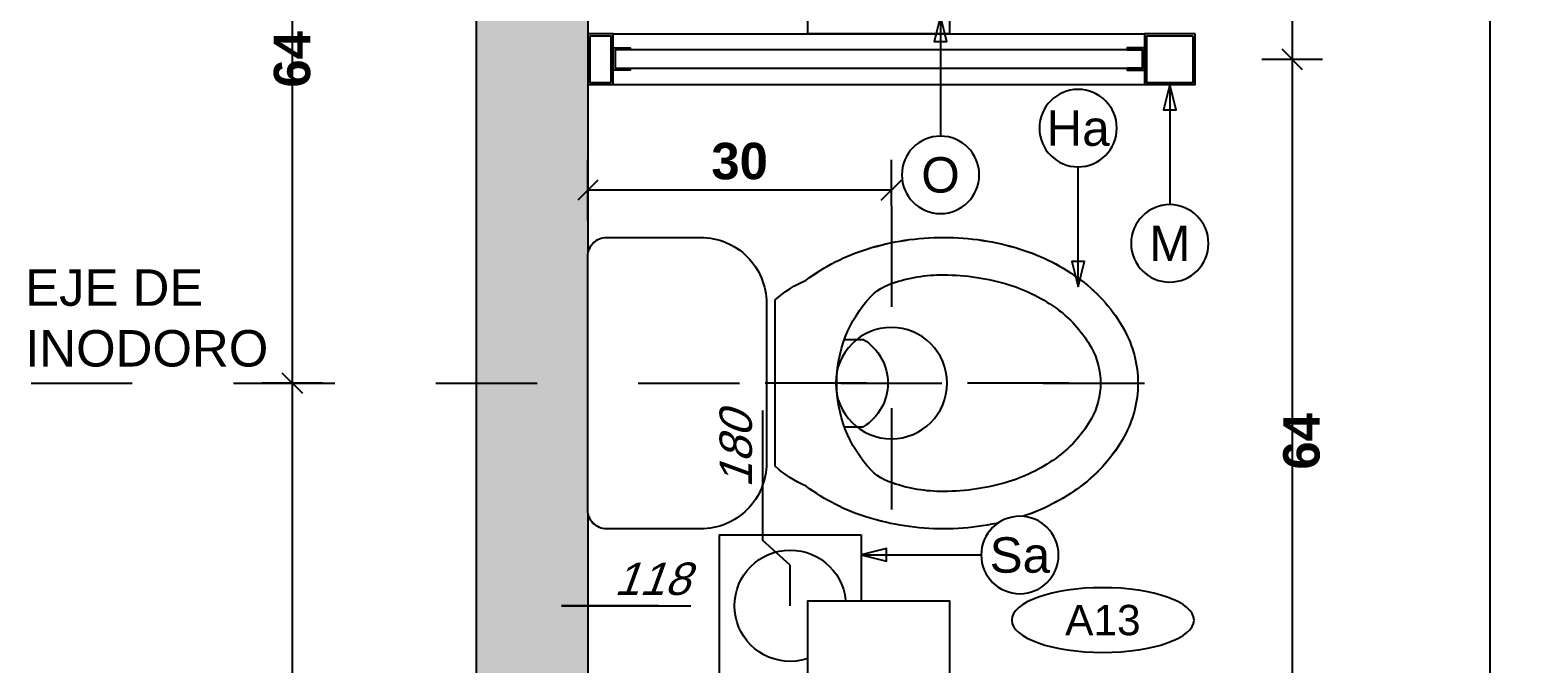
# Model space of a CAD drawing. Extents: x 1 to 126, y -14 to 17.
# Tile 21 of 132: x 24.64 to 26.129, y 0.336 to 0.962. Entities that reach past the tile are written whole.
import ezdxf
from ezdxf.enums import TextEntityAlignment as Align

# ---------------------------------------------------------------- set-up
doc = ezdxf.new("R2010")
doc.units = 0
doc.set_wipeout_variables(frame=1)
doc.header["$PDMODE"] = 3
doc.linetypes.add('DASHDOT', pattern=[1, 0.5, -0.25, 0, -0.25])
for name, color, linetype in [('A-ALBA-2', 2, 'Continuous'), ('A-ALBA-3', 3, 'Continuous'), ('A-ANNO-PLANI @ 20', 1, 'Continuous'), ('A-ANNO-SIMB @ 20', 2, 'Continuous'), ('A-ANOT-COTA-ACUM', 1, 'Continuous'), ('A-ANOT-COTA-PARC', 1, 'Continuous'), ('A-ANOT-TTEC', 2, 'Continuous'), ('A-EQPM-FIJO', 1, 'Continuous'), ('A-MURO-HATC', 252, 'Continuous')]:
    doc.layers.add(name, color=color, linetype=linetype)
doc.layers.add('A-ALBA-4', color=2, linetype='Continuous', lineweight=25)
doc.styles.add('BIS-COTA', font='swissb.ttf')
doc.styles.add('BIS-COTA-ACUM', font='swissi.ttf', dxfattribs={"oblique": 20})
doc.styles.add('BIS-TXT', font='swiss.ttf')
doc.styles.add('E5-100', font='micross.ttf')
doc.dimstyles.new('BIS-COTA-ACUM', dxfattribs={"dimscale": 0.9, "dimtxt": 0.0016, "dimasz": 0.001, "dimexe": 0.0035, "dimexo": 0, "dimgap": 0.0005, "dimtad": 1, "dimdec": 1, "dimlfac": 100, "dimrnd": 1, "dimzin": 9, "dimdsep": 46, "dimtxsty": 'BIS-COTA-ACUM', "dimblk1": 'MARK1', "dimblk2": 'MARK2', "dimsah": 1, "dimcen": 0, "dimclrd": 1, "dimclre": 256, "dimclrt": 256, "dimaunit": 1, "dimadec": 0, "dimazin": 0, "dimtfac": 1, "dimtdec": 1, "dimtix": 1, "dimtmove": 2, "dimatfit": 3, "dimldrblk": 'MARK1', "dimfxl": 1, "dimtolj": 1, "dimarcsym": 1})
doc.dimstyles.new('BIS-COTA-PARC', dxfattribs={"dimscale": 0, "dimtxt": 0.0018, "dimasz": 0.001, "dimexe": 0.0015, "dimexo": 0, "dimgap": 0.0005, "dimtad": 1, "dimdec": 0, "dimlfac": 100, "dimzin": 9, "dimdsep": 46, "dimtxsty": 'BIS-COTA', "dimblk": 'OBLIQUE', "dimcen": 2.5, "dimclrd": 256, "dimclre": 251, "dimclrt": 2, "dimadec": 1, "dimazin": 2, "dimtfac": 1, "dimtdec": 0, "dimtix": 1, "dimtmove": 2, "dimatfit": 3, "dimldrblk": 'DOT', "dimfxl": 0.0015, "dimfxlon": 1, "dimtolj": 1, "dimtzin": 0, "dimarcsym": 0})

# ---------------------------------------------------------------- blocks, each defined once
blk = doc.blocks.new('BIS-IBB2-PL')
for p, q in [((-0.0431, -0.2536), (-0.0431, -0.2722)), ((0.0431, -0.2536), (0.0431, -0.2722))]:
    blk.add_line(p, q)
blk.add_lwpolyline([(-0.1018, -0.2157, 0.085783), (-0.1325, -0.2758, 0.075445), (-0.144, -0.3515, 0.075445), (-0.1325, -0.4272, 0.085783), (-0.1018, -0.4872, 0.10607), (-0.0528, -0.5299, 0.126822), (0, -0.5435, 0.126822), (0.0528, -0.5299, 0.10607), (0.1018, -0.4872, 0.085783), (0.1325, -0.4272, 0.075445), (0.144, -0.3515, 0.075445), (0.1325, -0.2758, 0.085783), (0.1018, -0.2157, 0.084737), (0.0822, -0.1852), (0, -0.1852), (-0.0822, -0.1852, 0.084737), (-0.1018, -0.2157)], format="xyb")
for centre, radius, start, end in [((0.0566, -0.3345), 0.198, 143.1301, 162.7421), ((0, -0.3715), 0.1256, 46.8592, 133.1408), ((0.1112, -0.3515), 0.2552, 162.7421, 180), ((-0.05, -0.3163), 0.0511, 129.6369, 166.8611), ((0, -0.2461), 0.0504, 211.0989, 328.9011), ((0.05, -0.3163), 0.0511, 13.1389, 50.3631), ((-0.1112, -0.3515), 0.2552, 0, 17.2579), ((0.0504, -0.3515), 0.1575, 161.1605, 179.9821), ((-0.0504, -0.3515), 0.1575, 0.0179, 18.8342), ((0.1112, -0.3515), 0.2552, 180, 197.2579), ((0.1112, -0.3515), 0.2182, 180, 197.2579), ((-0.1112, -0.3515), 0.2182, 342.7421, 0), ((-0.1112, -0.3515), 0.2552, 342.7421, 360), ((0.0566, -0.3684), 0.1611, 197.2579, 216.8699), ((-0.0566, -0.3684), 0.1611, 323.1301, 342.7421), ((0.0566, -0.3684), 0.198, 197.2579, 216.8699), ((-0.0566, -0.3684), 0.198, 323.1301, 342.7421), ((0.022, -0.3944), 0.1178, 216.8699, 241.0888), ((-0.022, -0.3944), 0.1178, 298.9112, 323.1301), ((0.022, -0.3944), 0.1548, 216.8699, 241.0888), ((-0.022, -0.3944), 0.1548, 298.9112, 323.1301), ((0, -0.4342), 0.0724, 241.0888, 270), ((0, -0.4342), 0.0724, 270, 298.9112), ((0, -0.4342), 0.1093, 241.0888, 270), ((0, -0.4342), 0.1093, 270, 298.9112)]:
    blk.add_arc(centre, radius, start, end)
blk.add_wipeout([(-0.1439, -0.0169), (-0.1437, -0.0152), (-0.1433, -0.0135), (-0.1427, -0.0119), (-0.1421, -0.0103), (-0.1412, -0.0088), (-0.1402, -0.0074), (-0.1391, -0.0061), (-0.1379, -0.0048), (-0.1366, -0.0038), (-0.1352, -0.0028), (-0.1337, -0.0019), (-0.1321, -0.0013), (-0.1305, -0.0007), (-0.1288, -0.0003), (-0.1271, -0.0001), (-0.1254, 0), (0.1254, 0), (0.1271, -0.0001), (0.1288, -0.0003), (0.1305, -0.0007), (0.1321, -0.0013), (0.1337, -0.0019), (0.1352, -0.0028), (0.1366, -0.0038), (0.1379, -0.0048), (0.1391, -0.0061), (0.1402, -0.0074), (0.1412, -0.0088), (0.1421, -0.0103), (0.1427, -0.0119), (0.1433, -0.0135), (0.1437, -0.0152), (0.1439, -0.0169), (0.144, -0.0186), (0.144, -0.1115), (0.1437, -0.1175), (0.1429, -0.1234), (0.1415, -0.1293), (0.1396, -0.135), (0.1372, -0.1405), (0.1343, -0.1457), (0.1309, -0.1507), (0.127, -0.1553), (0.1228, -0.1595), (0.1182, -0.1634), (0.1132, -0.1668), (0.108, -0.1697), (0.1025, -0.1721), (0.0968, -0.174), (0.0909, -0.1754), (0.085, -0.1762), (0.079, -0.1765), (-0.079, -0.1765), (-0.085, -0.1762), (-0.0909, -0.1754), (-0.0968, -0.174), (-0.1025, -0.1721), (-0.108, -0.1697), (-0.1132, -0.1668), (-0.1182, -0.1634), (-0.1228, -0.1595), (-0.127, -0.1553), (-0.1309, -0.1507), (-0.1343, -0.1457), (-0.1372, -0.1405), (-0.1396, -0.135), (-0.1415, -0.1293), (-0.1429, -0.1234), (-0.1437, -0.1175), (-0.144, -0.1115), (-0.144, -0.0186)])
blk.add_lwpolyline([(-0.144, -0.0186), (-0.144, -0.1115, 0.414214), (-0.079, -0.1765), (0.079, -0.1765, 0.414214), (0.144, -0.1115), (0.144, -0.0186, 0.414214), (0.1254, 0), (-0.1254, 0, 0.414214)], format="xyb", close=True)
blk = doc.blocks.new('BIS-TOMA-AGUA')
at = {"linetype": 'DASHDOT', "ltscale": 0.03}
for p, q in [((0, -0.03984), (0, 0.03984)), ((-0.03984, 0), (0.03984, 0))]:
    blk.add_line(p, q, dxfattribs=at)
blk.add_circle((0, 0), 0.0125)
blk = doc.blocks.new('_Oblique')
at = {"color": 0, "lineweight": -2}
blk.add_line((-0.5, -0.5), (0.5, 0.5), dxfattribs=at)
blk = doc.blocks.new('*D276')
at = {"layer": 'A-ANOT-COTA-PARC', "color": 251, "lineweight": -2, "transparency": 16777216}
for p, q in [((26.112, 1.5735), (26.052, 1.5735)), ((26.112, -2.3265), (26.052, -2.3265))]:
    blk.add_line(p, q, dxfattribs=at)
at = {"layer": 'A-ANOT-COTA-PARC', "lineweight": -2, "transparency": 16777216}
blk.add_line((26.082, 1.5735), (26.082, -2.3265), dxfattribs=at)
at = {"layer": 'Defpoints', "color": 0, "transparency": 16777216}
for p in [(26.1367, 1.5735), (26.082, -2.3265), (26.2117, -2.3265)]:
    blk.add_point(p, dxfattribs=at)
at = {"layer": 'A-ANOT-COTA-PARC', "lineweight": -2, "transparency": 16777216, "xscale": 0.02, "yscale": 0.02, "zscale": 0.02}
for p, rotation in [((26.082, 1.5735), 90), ((26.082, -2.3265), 270)]:
    blk.add_blockref('_Oblique', p, dxfattribs=dict(at, rotation=rotation))
at = {"layer": 'A-ANOT-COTA-PARC', "color": 2, "transparency": 16777216, "insert": (26.0168, -0.6191), "char_height": 0.036, "attachment_point": 5, "rotation": 90, "style": 'BIS-COTA'}
blk.add_mtext('\\A1;390', dxfattribs=at)
blk = doc.blocks.new('_Dot')
at = {"color": 0, "linetype": 'ByBlock', "lineweight": -2}
blk.add_line((-0.5, 0), (-1, 0), dxfattribs=at)
at = {"color": 0, "linetype": 'ByBlock', "const_width": 0.5}
blk.add_lwpolyline([(-0.25, 0, 1), (0.25, 0, 1)], format="xyb", close=True, dxfattribs=at)
blk = doc.blocks.new('CCA-PLANI1')
blk.add_wipeout([(0.225, 0), (0.2186, -0.0189), (0.2045, -0.0333), (0.1875, -0.0442), (0.1691, -0.0528), (0.15, -0.0596), (0.1305, -0.0652), (0.1108, -0.0696), (0.0908, -0.0732), (0.0708, -0.0759), (0.0506, -0.078), (0.0304, -0.0793), (0.0101, -0.0799), (-0.0101, -0.0799), (-0.0304, -0.0793), (-0.0506, -0.078), (-0.0708, -0.0759), (-0.0908, -0.0732), (-0.1108, -0.0696), (-0.1305, -0.0652), (-0.15, -0.0596), (-0.1691, -0.0528), (-0.1875, -0.0442), (-0.2045, -0.0333), (-0.2186, -0.0189), (-0.225, 0), (-0.2186, 0.0189), (-0.2045, 0.0333), (-0.1875, 0.0442), (-0.1691, 0.0528), (-0.15, 0.0596), (-0.1305, 0.0652), (-0.1108, 0.0696), (-0.0908, 0.0732), (-0.0708, 0.0759), (-0.0506, 0.078), (-0.0304, 0.0793), (-0.0101, 0.0799), (0.0101, 0.0799), (0.0304, 0.0793), (0.0506, 0.078), (0.0708, 0.0759), (0.0908, 0.0732), (0.1108, 0.0696), (0.1305, 0.0652), (0.15, 0.0596), (0.1691, 0.0528), (0.1875, 0.0442), (0.2045, 0.0333), (0.2186, 0.0189)])
blk.add_ellipse((0, 0), major_axis=(-0.225, 0), ratio=0.355556, start_param=-3.141592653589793, end_param=3.141592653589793)
at = {"color": 2, "style": 'E5-100'}
blk.add_attdef('TIPO', text='', height=0.075, rotation=360, dxfattribs=at).set_placement((0, 0), align=Align.MIDDLE_CENTER)
blk = doc.blocks.new('a13 p')
blk.add_wipeout([(-0.025, 0), (0.025, 0), (0.025, 0.6), (-0.025, 0.6)])
for p, q in [((-0.025, 0.025), (-0.025, 0.55)), ((0.025, 0.025), (0.025, 0.55))]:
    blk.add_line(p, q)
for points in [[(0.025, 0.6), (0.025, 0.55), (-0.025, 0.55), (-0.025, 0.6)], [(0.023, 0.598), (0.023, 0.552), (-0.023, 0.552), (-0.023, 0.598)], [(0.0092, 0.548), (0.0092, 0.027), (-0.0088, 0.027), (-0.0088, 0.548)], [(-0.025, 0.025), (0.025, 0.025), (0.025, 0), (-0.025, 0)], [(-0.023, 0.023), (0.023, 0.023), (0.023, 0.002), (-0.023, 0.002)]]:
    blk.add_lwpolyline(points, close=True)
for points in [[(0.0092, 0.533), (0.0092, 0.548), (-0.0088, 0.548), (-0.0088, 0.533), (-0.0108, 0.533), (-0.0108, 0.55), (0.0112, 0.55), (0.0112, 0.533), (0.0092, 0.533)], [(0.0092, 0.042), (0.0092, 0.027), (-0.0088, 0.027), (-0.0088, 0.042), (-0.0108, 0.042), (-0.0108, 0.025), (0.0112, 0.025), (0.0112, 0.042), (0.0092, 0.042)]]:
    blk.add_lwpolyline(points)
blk = doc.blocks.new('*U55')
blk.add_lwpolyline([(0, -0.007846), (-0.000312, -0.006596), (0.000313, -0.006596)], close=True)
blk.add_wipeout([(0, -0.001913), (0.000299, -0.00189), (0.000591, -0.00182), (0.000869, -0.001705), (0.001125, -0.001548), (0.001353, -0.001353), (0.001548, -0.001125), (0.001705, -0.000869), (0.00182, -0.000591), (0.00189, -0.000299), (0.001913, 0), (0.00189, 0.000299), (0.00182, 0.000591), (0.001705, 0.000869), (0.001548, 0.001125), (0.001353, 0.001353), (0.001125, 0.001548), (0.000869, 0.001705), (0.000591, 0.00182), (0.000299, 0.00189), (0, 0.001913), (-0.000299, 0.00189), (-0.000591, 0.00182), (-0.000869, 0.001705), (-0.001125, 0.001548), (-0.001353, 0.001353), (-0.001548, 0.001125), (-0.001705, 0.000869), (-0.00182, 0.000591), (-0.00189, 0.000299), (-0.001913, 0), (-0.00189, -0.000299), (-0.00182, -0.000591), (-0.001705, -0.000869), (-0.001548, -0.001125), (-0.001353, -0.001353), (-0.001125, -0.001548), (-0.000869, -0.001705), (-0.000591, -0.00182), (-0.000299, -0.00189)])
at = {"linetype": 'Continuous'}
blk.add_line((0, -0.007846), (0, -0.001913), dxfattribs=at)
blk.add_circle((0, 0), 0.001913)
at = {"color": 1, "linetype": 'Continuous', "style": 'E5-100'}
blk.add_attdef('LETRA', text='', height=0.00175, dxfattribs=at).set_placement((0, 0), align=Align.MIDDLE_CENTER)
blk = doc.blocks.new('BIS-ROLL-PL')
blk.add_wipeout([(-0.07, 0), (-0.07, -0.08), (0.07, -0.08), (0.07, 0)])
h = blk.add_hatch(color=254)
h.dxf.hatch_style = 1
h.paths.add_polyline_path([(-0.07, 0), (-0.07, -0.08), (0.07, -0.08), (0.07, 0)])
h.paths.add_polyline_path([(-0.07, 0), (-0.07, -0.08), (0.07, -0.08), (0.07, 0)])
blk.add_lwpolyline([(-0.07, 0), (-0.07, -0.08), (0.07, -0.08), (0.07, 0)], close=True)
blk = doc.blocks.new('*D201')
at = {"layer": 'A-ANOT-COTA-PARC', "color": 251, "lineweight": -2, "transparency": 16777216}
for p, q in [((24.9287, 1.256), (24.8687, 1.256)), ((24.9287, 0.6135), (24.8687, 0.6135))]:
    blk.add_line(p, q, dxfattribs=at)
at = {"layer": 'A-ANOT-COTA-PARC', "lineweight": -2, "transparency": 16777216}
blk.add_line((24.8987, 1.256), (24.8987, 0.6135), dxfattribs=at)
at = {"layer": 'Defpoints', "color": 0, "transparency": 16777216}
for p in [(25.1907, 1.256), (24.8987, 0.6135), (25.908, 0.6135)]:
    blk.add_point(p, dxfattribs=at)
at = {"layer": 'A-ANOT-COTA-PARC', "lineweight": -2, "transparency": 16777216, "xscale": 0.02, "yscale": 0.02, "zscale": 0.02}
for p, rotation in [((24.8987, 1.256), 90), ((24.8987, 0.6135), 270)]:
    blk.add_blockref('_Oblique', p, dxfattribs=dict(at, rotation=rotation))
at = {"layer": 'A-ANOT-COTA-PARC', "color": 2, "transparency": 16777216, "insert": (24.8987, 0.9335), "char_height": 0.036, "attachment_point": 5, "rotation": 90, "style": 'BIS-COTA'}
blk.add_mtext('\\A1;64', dxfattribs=at)
blk = doc.blocks.new('*D202')
at = {"layer": 'A-ANOT-COTA-PARC', "color": 251, "lineweight": -2, "transparency": 16777216}
for p, q in [((24.9287, 0.6135), (24.8687, 0.6135)), ((24.9287, -0.0265), (24.8687, -0.0265))]:
    blk.add_line(p, q, dxfattribs=at)
at = {"layer": 'A-ANOT-COTA-PARC', "lineweight": -2, "transparency": 16777216}
blk.add_line((24.8987, 0.6135), (24.8987, -0.0265), dxfattribs=at)
at = {"layer": 'Defpoints', "color": 0, "transparency": 16777216}
for p in [(25.8101, 0.6135), (24.8987, -0.0265), (25.8153, -0.0265)]:
    blk.add_point(p, dxfattribs=at)
at = {"layer": 'A-ANOT-COTA-PARC', "lineweight": -2, "transparency": 16777216, "xscale": 0.02, "yscale": 0.02, "zscale": 0.02}
for p, rotation in [((24.8987, 0.6135), 90), ((24.8987, -0.0265), 270)]:
    blk.add_blockref('_Oblique', p, dxfattribs=dict(at, rotation=rotation))
at = {"layer": 'A-ANOT-COTA-PARC', "color": 2, "transparency": 16777216, "insert": (24.8911, 0.2935), "char_height": 0.036, "attachment_point": 5, "rotation": 90, "style": 'BIS-COTA'}
blk.add_mtext('\\A1;64', dxfattribs=at)
blk = doc.blocks.new('*U64')
blk.add_lwpolyline([(0.007846, 0), (0.006596, -0.000312), (0.006596, 0.000313)], close=True)
blk.add_wipeout([(0, -0.001913), (0.000299, -0.00189), (0.000591, -0.00182), (0.000869, -0.001705), (0.001125, -0.001548), (0.001353, -0.001353), (0.001548, -0.001125), (0.001705, -0.000869), (0.00182, -0.000591), (0.00189, -0.000299), (0.001913, 0), (0.00189, 0.000299), (0.00182, 0.000591), (0.001705, 0.000869), (0.001548, 0.001125), (0.001353, 0.001353), (0.001125, 0.001548), (0.000869, 0.001705), (0.000591, 0.00182), (0.000299, 0.00189), (0, 0.001913), (-0.000299, 0.00189), (-0.000591, 0.00182), (-0.000869, 0.001705), (-0.001125, 0.001548), (-0.001353, 0.001353), (-0.001548, 0.001125), (-0.001705, 0.000869), (-0.00182, 0.000591), (-0.00189, 0.000299), (-0.001913, 0), (-0.00189, -0.000299), (-0.00182, -0.000591), (-0.001705, -0.000869), (-0.001548, -0.001125), (-0.001353, -0.001353), (-0.001125, -0.001548), (-0.000869, -0.001705), (-0.000591, -0.00182), (-0.000299, -0.00189)])
at = {"linetype": 'Continuous'}
blk.add_line((0.007846, 0), (0.001913, 0), dxfattribs=at)
blk.add_circle((0, 0), 0.001913)
at = {"color": 1, "linetype": 'Continuous', "style": 'E5-100'}
blk.add_attdef('LETRA', text='', height=0.00175, dxfattribs=at).set_placement((0, 0), align=Align.MIDDLE_CENTER)
blk = doc.blocks.new('*D206')
at = {"layer": 'A-ANOT-COTA-ACUM', "lineweight": -2, "transparency": 16777216}
for p, q in [((25.4435, -1.5251), (25.4435, -1.3966)), ((25.3907, -1.5365), (25.4435, -1.5251)), ((25.3907, -1.5765), (25.3907, -1.5365))]:
    blk.add_line(p, q, dxfattribs=at)
at = {"layer": 'Defpoints', "color": 0, "transparency": 16777216}
for p in [(27.1907, 1.5735), (25.4435, -1.4851), (25.3907, -1.5765)]:
    blk.add_point(p, dxfattribs=at)
at = {"layer": 'A-ANOT-COTA-ACUM', "transparency": 16777216, "insert": (25.4171, -1.4358), "char_height": 0.032, "attachment_point": 5, "rotation": 90, "style": 'BIS-COTA-ACUM'}
blk.add_mtext('\\A1;180', dxfattribs=at)
blk = doc.blocks.new('MARK1')
at = {"color": 0}
for p, q in [((1, 0), (-1, 0)), ((0, 1.5), (0, -1.5))]:
    blk.add_line(p, q, dxfattribs=at)
blk.add_lwpolyline([(0.5, 0.5), (-0.5, -0.5)], dxfattribs=at)
blk = doc.blocks.new('MARK2')
at = {"color": 0}
for p, q in [((1, 0), (-1, 0)), ((0, 1.5), (0, -1.5))]:
    blk.add_line(p, q, dxfattribs=at)
blk.add_lwpolyline([(0.5, 0.5), (-0.5, -0.5)], dxfattribs=at)
blk = doc.blocks.new('*D207')
at = {"layer": 'A-ANOT-COTA-ACUM', "lineweight": -2, "transparency": 16777216}
for p, q in [((25.3907, -1.5765), (25.4307, -1.5765)), ((25.4307, -1.5765), (25.4439, -1.6289)), ((25.4439, -1.6289), (25.5767, -1.6289))]:
    blk.add_line(p, q, dxfattribs=at)
at = {"layer": 'Defpoints', "color": 0, "transparency": 16777216}
for p in [(27.1907, 1.5735), (25.3907, -1.5765), (25.4839, -1.6289)]:
    blk.add_point(p, dxfattribs=at)
at = {"layer": 'A-ANOT-COTA-ACUM', "transparency": 16777216, "insert": (25.5353, -1.6025), "char_height": 0.032, "attachment_point": 5, "style": 'BIS-COTA-ACUM'}
blk.add_mtext('\\A1;315', dxfattribs=at)
blk = doc.blocks.new('*D210')
at = {"layer": 'A-ANOT-COTA-ACUM', "lineweight": -2, "transparency": 16777216}
for p, q in [((25.2605, 0.3935), (25.1647, 0.3936)), ((25.1647, 0.3936), (25.2926, 0.3936)), ((25.2205, 0.3935), (25.2605, 0.3935))]:
    blk.add_line(p, q, dxfattribs=at)
at = {"layer": 'Defpoints', "color": 0, "transparency": 16777216}
for p in [(27.1907, 1.5735), (25.2047, 0.3936), (25.2205, 0.3935)]:
    blk.add_point(p, dxfattribs=at)
at = {"layer": 'A-ANOT-COTA-ACUM', "transparency": 16777216, "insert": (25.2537, 0.42), "char_height": 0.032, "attachment_point": 5, "style": 'BIS-COTA-ACUM'}
blk.add_mtext('\\A1;118', dxfattribs=at)
blk = doc.blocks.new('*D211')
at = {"layer": 'A-ANOT-COTA-ACUM', "lineweight": -2, "transparency": 16777216}
for p, q in [((25.3636, 0.458), (25.3636, 0.5864)), ((25.3907, 0.4335), (25.3636, 0.458)), ((25.3907, 0.3935), (25.3907, 0.4335))]:
    blk.add_line(p, q, dxfattribs=at)
at = {"layer": 'Defpoints', "color": 0, "transparency": 16777216}
for p in [(27.1907, 1.5735), (25.3636, 0.498), (25.3907, 0.3935)]:
    blk.add_point(p, dxfattribs=at)
at = {"layer": 'A-ANOT-COTA-ACUM', "transparency": 16777216, "insert": (25.3371, 0.5472), "char_height": 0.032, "attachment_point": 5, "rotation": 90, "style": 'BIS-COTA-ACUM'}
blk.add_mtext('\\A1;180', dxfattribs=at)
blk = doc.blocks.new('*D213')
at = {"layer": 'A-ANOT-COTA-PARC', "color": 251, "lineweight": -2, "transparency": 16777216}
for p, q in [((25.8566, 1.5735), (25.9166, 1.5735)), ((25.8566, 0.9335), (25.9166, 0.9335))]:
    blk.add_line(p, q, dxfattribs=at)
at = {"layer": 'A-ANOT-COTA-PARC', "lineweight": -2, "transparency": 16777216}
blk.add_line((25.8866, 1.5735), (25.8866, 0.9335), dxfattribs=at)
at = {"layer": 'Defpoints', "color": 0, "transparency": 16777216}
for p in [(25.1907, 1.5735), (25.1907, 0.9335), (25.8866, 0.9335)]:
    blk.add_point(p, dxfattribs=at)
at = {"layer": 'A-ANOT-COTA-PARC', "lineweight": -2, "transparency": 16777216, "xscale": 0.02, "yscale": 0.02, "zscale": 0.02}
for p, rotation in [((25.8866, 1.5735), 90.0000000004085), ((25.8866, 0.9335), 270.0000000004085)]:
    blk.add_blockref('_Oblique', p, dxfattribs=dict(at, rotation=rotation))
at = {"layer": 'A-ANOT-COTA-PARC', "color": 2, "transparency": 16777216, "insert": (25.8931, 1.1874), "char_height": 0.036, "attachment_point": 5, "rotation": 90, "style": 'BIS-COTA'}
blk.add_mtext('\\A1;64', dxfattribs=at)
blk = doc.blocks.new('*D214')
at = {"layer": 'A-ANOT-COTA-PARC', "color": 251, "lineweight": -2, "transparency": 16777216}
for p, q in [((25.8566, 0.9335), (25.9166, 0.9335)), ((25.8566, 0.2935), (25.9166, 0.2935))]:
    blk.add_line(p, q, dxfattribs=at)
at = {"layer": 'A-ANOT-COTA-PARC', "lineweight": -2, "transparency": 16777216}
blk.add_line((25.8866, 0.9335), (25.8866, 0.2935), dxfattribs=at)
at = {"layer": 'Defpoints', "color": 0, "transparency": 16777216}
for p in [(25.1907, 0.9335), (25.1907, 0.2935), (25.8866, 0.2935)]:
    blk.add_point(p, dxfattribs=at)
at = {"layer": 'A-ANOT-COTA-PARC', "lineweight": -2, "transparency": 16777216, "xscale": 0.02, "yscale": 0.02, "zscale": 0.02}
for p, rotation in [((25.8866, 0.9335), 90.0000000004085), ((25.8866, 0.2935), 270.0000000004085)]:
    blk.add_blockref('_Oblique', p, dxfattribs=dict(at, rotation=rotation))
at = {"layer": 'A-ANOT-COTA-PARC', "color": 2, "transparency": 16777216, "insert": (25.896, 0.556), "char_height": 0.036, "attachment_point": 5, "rotation": 90, "style": 'BIS-COTA'}
blk.add_mtext('\\A1;64', dxfattribs=at)
blk = doc.blocks.new('*D217')
at = {"layer": 'A-ANOT-COTA-PARC', "color": 251, "lineweight": -2, "transparency": 16777216}
for p, q in [((25.1907, 0.7742), (25.1907, 0.8342)), ((25.4907, 0.7888), (25.4907, 0.8342))]:
    blk.add_line(p, q, dxfattribs=at)
at = {"layer": 'A-ANOT-COTA-PARC', "lineweight": -2, "transparency": 16777216}
blk.add_line((25.4907, 0.8042), (25.1907, 0.8042), dxfattribs=at)
at = {"layer": 'Defpoints', "color": 0, "transparency": 16777216}
for p in [(25.1907, 0.8042), (25.4907, 0.7888), (25.1907, 0.4077)]:
    blk.add_point(p, dxfattribs=at)
at = {"layer": 'A-ANOT-COTA-PARC', "lineweight": -2, "transparency": 16777216, "xscale": 0.02, "yscale": 0.02, "zscale": 0.02}
for p, rotation in [((25.1907, 0.8042), 179.9999999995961), ((25.4907, 0.8042), 359.9999999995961)]:
    blk.add_blockref('_Oblique', p, dxfattribs=dict(at, rotation=rotation))
at = {"layer": 'A-ANOT-COTA-PARC', "color": 2, "transparency": 16777216, "insert": (25.3407, 0.8327), "char_height": 0.036, "attachment_point": 5, "style": 'BIS-COTA'}
blk.add_mtext('\\A1;30', dxfattribs=at)
blk = doc.blocks.new('*U53')
blk.add_lwpolyline([(0, 0.007846), (0.000312, 0.006596), (-0.000313, 0.006596)], close=True)
blk.add_wipeout([(0, -0.001913), (0.000299, -0.00189), (0.000591, -0.00182), (0.000869, -0.001705), (0.001125, -0.001548), (0.001353, -0.001353), (0.001548, -0.001125), (0.001705, -0.000869), (0.00182, -0.000591), (0.00189, -0.000299), (0.001913, 0), (0.00189, 0.000299), (0.00182, 0.000591), (0.001705, 0.000869), (0.001548, 0.001125), (0.001353, 0.001353), (0.001125, 0.001548), (0.000869, 0.001705), (0.000591, 0.00182), (0.000299, 0.00189), (0, 0.001913), (-0.000299, 0.00189), (-0.000591, 0.00182), (-0.000869, 0.001705), (-0.001125, 0.001548), (-0.001353, 0.001353), (-0.001548, 0.001125), (-0.001705, 0.000869), (-0.00182, 0.000591), (-0.00189, 0.000299), (-0.001913, 0), (-0.00189, -0.000299), (-0.00182, -0.000591), (-0.001705, -0.000869), (-0.001548, -0.001125), (-0.001353, -0.001353), (-0.001125, -0.001548), (-0.000869, -0.001705), (-0.000591, -0.00182), (-0.000299, -0.00189)])
at = {"linetype": 'Continuous'}
blk.add_line((0, 0.007846), (0, 0.001913), dxfattribs=at)
blk.add_circle((0, 0), 0.001913)
at = {"color": 1, "linetype": 'Continuous', "style": 'E5-100'}
blk.add_attdef('LETRA', text='', height=0.00175, dxfattribs=at).set_placement((0, 0), align=Align.MIDDLE_CENTER)
blk = doc.blocks.new('*D315')
at = {"layer": 'A-ANOT-COTA-ACUM', "lineweight": -2, "transparency": 16777216}
blk.add_line((29.7641, 0.6762), (29.7641, 0.5378), dxfattribs=at)
at = {"layer": 'Defpoints', "color": 0, "transparency": 16777216}
for p in [(25.0807, 1.2885), (29.7641, 0.6762), (29.7641, 0.6063)]:
    blk.add_point(p, dxfattribs=at)
at = {"layer": 'A-ANOT-COTA-ACUM', "transparency": 16777216, "insert": (29.7906, 0.567), "char_height": 0.032, "attachment_point": 5, "rotation": 270, "style": 'BIS-COTA-ACUM'}
blk.add_mtext('\\A1;25', dxfattribs=at)
blk = doc.blocks.new('*D316')
at = {"layer": 'A-ANOT-COTA-ACUM', "lineweight": -2, "transparency": 16777216}
blk.add_line((29.8641, 0.4943), (29.8641, 0.3963), dxfattribs=at)
at = {"layer": 'Defpoints', "color": 0, "transparency": 16777216}
for p in [(25.0807, 1.2885), (29.8641, 0.4943, -0.0001), (29.8641, 0.4647, -0.0001)]:
    blk.add_point(p, dxfattribs=at)
at = {"layer": 'A-ANOT-COTA-ACUM', "transparency": 16777216, "insert": (29.8906, 0.4255), "char_height": 0.032, "attachment_point": 5, "rotation": 270, "style": 'BIS-COTA-ACUM'}
blk.add_mtext('\\A1;35', dxfattribs=at)
blk = doc.blocks.new('*D317')
at = {"layer": 'A-ANOT-COTA-ACUM', "lineweight": -2, "transparency": 16777216}
blk.add_line((29.7641, 0.0762), (29.7641, -0.0622), dxfattribs=at)
at = {"layer": 'Defpoints', "color": 0, "transparency": 16777216}
for p in [(25.0807, 0.6885), (29.7641, 0.0762), (29.7641, 0.0063)]:
    blk.add_point(p, dxfattribs=at)
at = {"layer": 'A-ANOT-COTA-ACUM', "transparency": 16777216, "insert": (29.7906, -0.033), "char_height": 0.032, "attachment_point": 5, "rotation": 270, "style": 'BIS-COTA-ACUM'}
blk.add_mtext('\\A1;25', dxfattribs=at)
blk = doc.blocks.new('*D318')
at = {"layer": 'A-ANOT-COTA-ACUM', "lineweight": -2, "transparency": 16777216}
blk.add_line((29.8641, -0.1057), (29.8641, -0.2037), dxfattribs=at)
at = {"layer": 'Defpoints', "color": 0, "transparency": 16777216}
for p in [(25.0807, 0.6885), (29.8641, -0.1057, -0.0001), (29.8641, -0.1353, -0.0001)]:
    blk.add_point(p, dxfattribs=at)
at = {"layer": 'A-ANOT-COTA-ACUM', "transparency": 16777216, "insert": (29.8906, -0.1745), "char_height": 0.032, "attachment_point": 5, "rotation": 270, "style": 'BIS-COTA-ACUM'}
blk.add_mtext('\\A1;35', dxfattribs=at)
blk = doc.blocks.new('*D321')
at = {"layer": 'A-ANOT-COTA-ACUM', "lineweight": -2, "transparency": 16777216}
blk.add_line((25.5657, -4.4939), (25.4213, -4.4939), dxfattribs=at)
at = {"layer": 'Defpoints', "color": 0, "transparency": 16777216}
for p in [(27.3007, 1.8885), (25.4905, -4.4939), (25.5657, -4.4939)]:
    blk.add_point(p, dxfattribs=at)
at = {"layer": 'A-ANOT-COTA-ACUM', "transparency": 16777216, "insert": (25.4509, -4.5204), "char_height": 0.032, "attachment_point": 5, "rotation": 180, "style": 'BIS-COTA-ACUM'}
blk.add_mtext('\\A1;40', dxfattribs=at)

msp = doc.modelspace()

# ---------------------------------------------------------------- hatches: boundary and pattern name
at = {"layer": 'A-MURO-HATC'}
h = msp.add_hatch(color=256, dxfattribs=at)
h.dxf.hatch_style = 1
h.paths.add_polyline_path([(27.3007, 1.8885), (27.3007, -0.5165), (27.1907, -0.5165), (27.1907, 1.5735), (25.1907, 1.5735), (25.1907, -0.5165), (25.0807, -0.5165), (25.0807, 1.8885)])

# ---------------------------------------------------------------- linework, layer by layer
at = {"layer": 'A-ALBA-4'}
msp.add_lwpolyline([(27.3007, 1.8885), (27.3007, -0.5165), (27.1907, -0.5165), (27.1907, 1.5735), (25.1907, 1.5735), (25.1907, -0.5165), (25.0807, -0.5165), (25.0807, 1.8885)], close=True, dxfattribs=at)

# ---------------------------------------------------------------- texts
at = {"layer": 'A-ANOT-TTEC', "insert": (24.6348, 0.6294), "char_height": 0.036, "attachment_point": 7, "style": 'BIS-TXT'}
msp.add_mtext_dynamic_manual_height_columns('EJE DE \\PINODORO', width=0.605992, gutter_width=0.025, heights=[0], dxfattribs=at)

# ---------------------------------------------------------------- dimensions: what is measured, and where the dimension line sits
at = {"layer": 'A-ANOT-COTA-PARC'}
dim = msp.add_linear_dim(base=(26.082, -2.3265), p1=(26.1367, 1.5735), p2=(26.2117, -2.3265), angle=90, dimstyle='BIS-COTA-PARC', override={"dimscale": 0, "dimtix": 1, "dimtofl": 1, "dimtmove": 2, "dimatfit": 3}, dxfattribs=at)
dim.commit()
dim.dimension.update_dxf_attribs({"geometry": '*D276', "text_midpoint": (26.0454, -0.6191), "dimtype": 160})

# ---------------------------------------------------------------- next in the draw order: block references
at = {"layer": 'A-ANNO-PLANI @ 20'}
ref = msp.add_blockref('CCA-PLANI1', (25.6996, 0.3794), dxfattribs=dict(at, xscale=-0.400175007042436, yscale=0.400175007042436, zscale=0.400175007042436, rotation=359.9999999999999))
ref.add_attrib('TIPO', 'A13', dxfattribs={"layer": '0', "color": 2, "height": 0.03001, "rotation": 180, "style": 'E5-100', "text_generation_flag": 6}).set_placement((25.6996, 0.3794), align=Align.MIDDLE_CENTER)
at = {"layer": 'A-EQPM-FIJO', "xscale": -1, "rotation": 269.9999999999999}
msp.add_blockref('a13 p', (25.1907, 0.9335), dxfattribs=at)

# ---------------------------------------------------------------- next in the draw order: wipeouts: each hides what was drawn before it
msp.add_wipeout([(25.4607, 0.4635), (25.4607, 0.3235), (25.3207, 0.3235), (25.3207, 0.4635)])

# ---------------------------------------------------------------- next in the draw order: linework, layer by layer
at = {"layer": 'A-ALBA-2'}
msp.add_circle((25.3907, 0.3935), 0.055, dxfattribs=at)

# ---------------------------------------------------------------- next in the draw order: block references
at = {"layer": 'A-EQPM-FIJO', "xscale": -1}
for name, p, rotation in [('BIS-ROLL-PL', (25.4782, 0.9585), 180), ('BIS-IBB2-PL', (25.1907, 0.6135), 89.99999999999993)]:
    msp.add_blockref(name, p, dxfattribs=dict(at, rotation=rotation))

# ---------------------------------------------------------------- next in the draw order: linework, layer by layer
at = {"layer": 'A-ALBA-2', "linetype": 'DASHDOT', "ltscale": 0.1}
msp.add_line((24.6406, 0.6135), (25.8101, 0.6135), dxfattribs=at)
at = {"layer": 'A-ALBA-2'}
msp.add_lwpolyline([(25.4607, 0.4635), (25.4607, 0.3235), (25.3207, 0.3235), (25.3207, 0.4635)], close=True, dxfattribs=at)

# ---------------------------------------------------------------- next in the draw order: block references
at = {"layer": 'A-ALBA-3', "xscale": -4.399999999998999, "yscale": 4.399999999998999, "zscale": 4.399999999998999, "rotation": 89.99999999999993}
msp.add_blockref('BIS-TOMA-AGUA', (25.4907, 0.6135), dxfattribs=at)

# ---------------------------------------------------------------- next in the draw order: dimensions: what is measured, and where the dimension line sits
at = {"layer": 'A-ANOT-COTA-PARC'}
for base, p1, p2, angle, picture, middle in [((25.8866, 0.9335), (25.1907, 1.5735), (25.1907, 0.9335), 90, '*D213', (25.9216, 1.1874)), ((24.8987, -0.0265), (25.8101, 0.6135), (25.8153, -0.0265), 270, '*D202', (24.8626, 0.2935))]:
    dim = msp.add_linear_dim(base=base, p1=p1, p2=p2, angle=angle, dimstyle='BIS-COTA-PARC', override={"dimscale": 0, "dimtix": 1, "dimtofl": 1, "dimtmove": 2, "dimatfit": 3}, dxfattribs=at)
    dim.commit()
    dim.dimension.update_dxf_attribs({"geometry": picture, "text_midpoint": middle, "dimtype": 160})

# ---------------------------------------------------------------- next in the draw order: block references
at = {"layer": 'A-ANNO-SIMB @ 20', "linetype": 'Continuous'}
ref = msp.add_blockref('*U55', (25.6751, 0.8655), dxfattribs=dict(at, xscale=-20, yscale=20, zscale=20, rotation=359.9999999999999))
ref.add_attrib('LETRA', 'Ha', dxfattribs={"layer": '0', "color": 1, "linetype": 'Continuous', "height": 0.035, "rotation": 360, "style": 'E5-100'}).set_placement((25.6751, 0.8655), align=Align.MIDDLE_CENTER)
ref = msp.add_blockref('*U64', (25.6176, 0.4437), dxfattribs=dict(at, xscale=-20, yscale=20, zscale=20, rotation=359.9999999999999))
ref.add_attrib('LETRA', 'Sa', dxfattribs={"layer": '0', "color": 1, "linetype": 'Continuous', "height": 0.035, "rotation": 360, "style": 'E5-100'}).set_placement((25.6176, 0.4437), align=Align.MIDDLE_CENTER)

# ---------------------------------------------------------------- next in the draw order: dimensions: what is measured, and where the dimension line sits
at = {"layer": 'A-ANOT-COTA-ACUM'}
for feature_location, offset, dtype, picture, middle in [((25.2205, 0.3935), (-0.0158, 0), 0, '*D210', (25.2537, 0.42)), ((25.3907, 0.3935), (-0.0271, 0.1044), 1, '*D211', (25.3371, 0.5472)), ((25.3907, -1.5765), (0.0528, 0.0914), 1, '*D206', (25.4171, -1.4358)), ((25.3907, -1.5765), (0.0932, -0.0525), 0, '*D207', (25.5353, -1.6025))]:
    dim = msp.add_ordinate_dim(feature_location=feature_location, offset=offset, dtype=dtype, origin=(27.1907, 1.5735), dimstyle='BIS-COTA-ACUM', override={"dimscale": 0, "dimtix": 1, "dimtofl": 1, "dimtmove": 2, "dimatfit": 3}, dxfattribs=at)
    dim.commit()
    dim.dimension.update_dxf_attribs({"geometry": picture, "text_midpoint": middle})
at = {"layer": 'A-ANOT-COTA-PARC'}
for base, p1, p2, angle, picture, middle in [((24.8987, 0.6135), (25.1907, 1.256), (25.908, 0.6135), 270, '*D201', (24.8702, 0.9335)), ((25.8866, 0.2935), (25.1907, 0.9335), (25.1907, 0.2935), 90, '*D214', (25.9245, 0.556))]:
    dim = msp.add_linear_dim(base=base, p1=p1, p2=p2, angle=angle, dimstyle='BIS-COTA-PARC', override={"dimscale": 0, "dimtix": 1, "dimtofl": 1, "dimtmove": 2, "dimatfit": 3}, dxfattribs=at)
    dim.commit()
    dim.dimension.update_dxf_attribs({"geometry": picture, "text_midpoint": middle, "dimtype": 160})
dim = msp.add_linear_dim(base=(25.1907, 0.8042), p1=(25.4907, 0.7888), p2=(25.1907, 0.4077), angle=180, dimstyle='BIS-COTA-PARC', override={"dimscale": 0, "dimtix": 1, "dimtofl": 1, "dimtmove": 2, "dimatfit": 3}, dxfattribs=at)
dim.commit()
dim.dimension.update_dxf_attribs({"geometry": '*D217', "text_midpoint": (25.3407, 0.8327)})

# ---------------------------------------------------------------- next in the draw order: block references
at = {"layer": 'A-ANNO-SIMB @ 20', "linetype": 'Continuous'}
ref = msp.add_blockref('*U55', (25.5392, 0.8193), dxfattribs=dict(at, xscale=-20, yscale=20, zscale=20, rotation=180))
ref.add_attrib('LETRA', 'O', dxfattribs={"layer": '0', "color": 1, "linetype": 'Continuous', "height": 0.035, "style": 'E5-100'}).set_placement((25.5392, 0.8193), align=Align.MIDDLE_CENTER)
ref = msp.add_blockref('*U53', (25.7657, 0.7516), dxfattribs=dict(at, xscale=-20, yscale=20, zscale=20, rotation=359.9999999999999))
ref.add_attrib('LETRA', 'M', dxfattribs={"layer": '0', "color": 1, "linetype": 'Continuous', "height": 0.035, "rotation": 360, "style": 'E5-100'}).set_placement((25.7657, 0.7516), align=Align.MIDDLE_CENTER)
at = {"layer": 'A-EQPM-FIJO', "xscale": -1, "rotation": 180}
msp.add_blockref('BIS-ROLL-PL', (25.4782, 0.3185), dxfattribs=at)

# ---------------------------------------------------------------- next in the draw order: dimensions: what is measured, and where the dimension line sits
at = {"layer": 'A-ANOT-COTA-ACUM'}
for feature_location, offset, origin, text, picture, middle in [((25.5657, -4.4939), (-0.0752, 0), (27.3007, 1.8885), '40', '*D321', (25.4509, -4.5204)), ((29.7641, 0.6762), (0, -0.0699), (25.0807, 1.2885), '25', '*D315', (29.7906, 0.567)), ((29.8641, 0.4943, -0.0001), (0, -0.0296), (25.0807, 1.2885), '35', '*D316', (29.8906, 0.4255)), ((29.7641, 0.0762), (0, -0.0699), (25.0807, 0.6885), '25', '*D317', (29.7906, -0.033)), ((29.8641, -0.1057, -0.0001), (0, -0.0296), (25.0807, 0.6885), '35', '*D318', (29.8906, -0.1745))]:
    dim = msp.add_ordinate_dim(feature_location=feature_location, offset=offset, dtype=0, origin=origin, text=text, dimstyle='BIS-COTA-ACUM', override={"dimscale": 0, "dimtix": 1, "dimtofl": 1, "dimtmove": 2, "dimatfit": 3}, dxfattribs=at)
    dim.commit()
    dim.dimension.update_dxf_attribs({"geometry": picture, "text_midpoint": middle})

doc.saveas('drawing.dxf')
